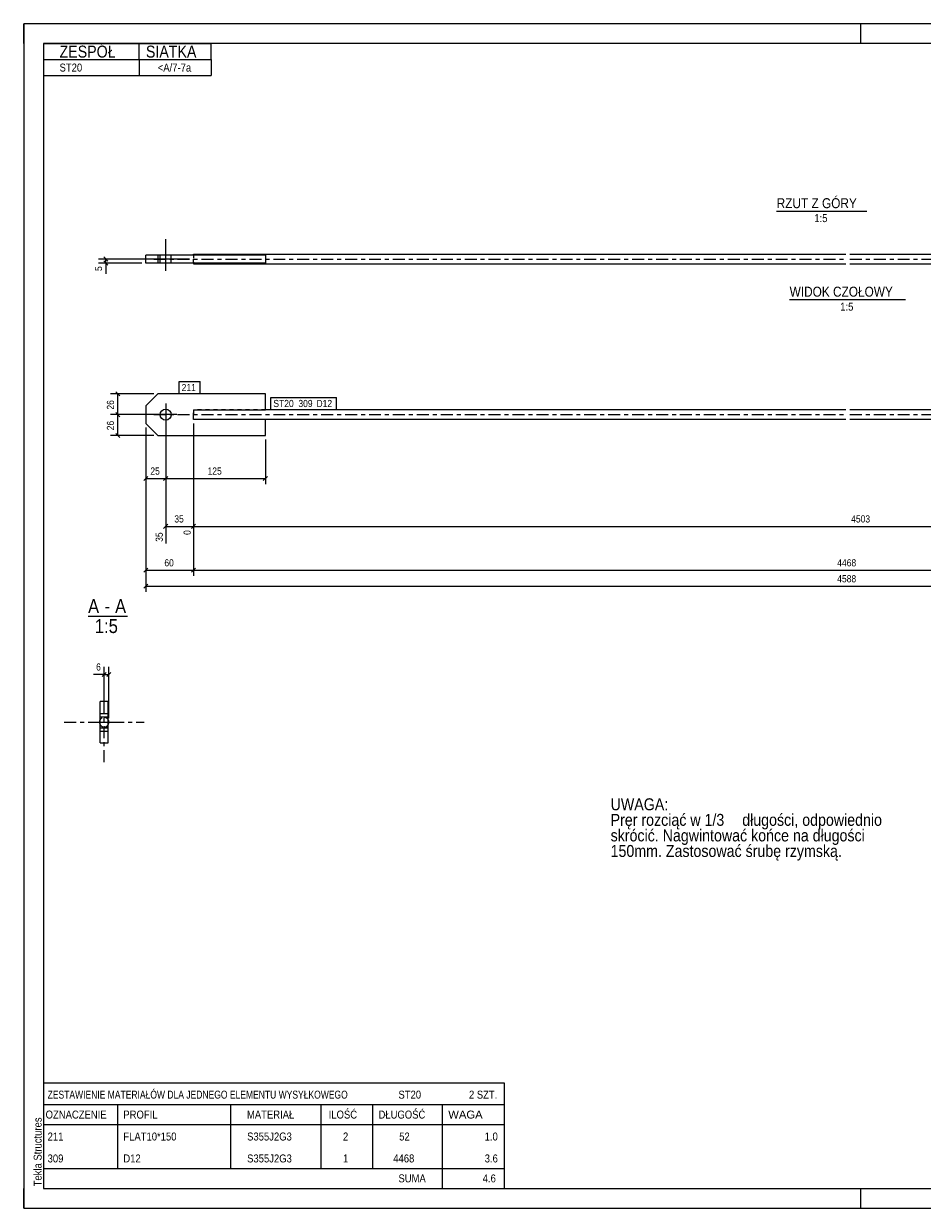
# Model space of a CAD drawing. Header units: millimetres. Extents: x 0 to 420, y 0 to 297.
# Tile 1 of 2: x 0 to 225, y 0 to 297. Entities that reach past the tile are written whole.
import ezdxf

# ---------------------------------------------------------------- set-up
doc = ezdxf.new("R2010")
doc.units = ezdxf.units.MM
for name, pattern in [('XKITLINE00', [0]), ('XKITLINE01', [4, 1, -1, 1, -1]), ('XKITLINE03', [6, 3, -1, 1, -1])]:
    doc.linetypes.add(name, pattern=pattern)
for name, color, linetype, lineweight in [('Arkusz rysunku', 3, 'Continuous', 0), ('Element', 2, 'Continuous', 0), ('Inny typ obiektu', 7, 'Continuous', 0), ('Tekst', 7, 'Continuous', 0), ('Wymiar', 4, 'Continuous', 0), ('Znak elementu', 2, 'Continuous', 0), ('Śruba', 3, 'Continuous', 0)]:
    doc.layers.add(name, color=color, linetype=linetype, lineweight=lineweight)
doc.styles.add('ARIAL', font='ARIAL.TTF')

msp = doc.modelspace()

# ---------------------------------------------------------------- linework, layer by layer
at = {"layer": 'Arkusz rysunku', "linetype": 'XKITLINE00', "lineweight": 0}
for p, q in [((420, 297), (0, 297)), ((0, 297), (0, 0)), ((0, 292), (0, 297)), ((5, 297), (0, 297)), ((210, 292), (210, 297)), ((415, 292), (5, 292)), ((5, 292), (5, 5)), ((0, 0), (0, 5)), ((5, 5), (415, 5)), ((210, 0), (210, 5)), ((0, 0), (420, 0))]:
    msp.add_line(p, q, dxfattribs=at)
at = {"layer": 'Element', "linetype": 'XKITLINE00', "lineweight": 0}
for p, q in [((30.62, 237), (30.62, 239)), ((33.62, 239), (30.62, 239)), ((60.62, 239), (33.62, 239)), ((33.62, 239), (33.62, 237)), ((42.62, 239.2), (206.22, 239.2)), ((42.62, 239), (42.62, 239.2)), ((60.62, 239), (60.62, 237)), ((207.22, 239.2), (370.82, 239.2)), ((33.62, 237), (30.62, 237)), ((60.62, 237), (33.62, 237)), ((42.62, 237), (42.62, 236.8)), ((42.62, 236.8), (206.22, 236.8)), ((207.22, 236.8), (370.82, 236.8)), ((33.62, 204.18), (30.62, 201.18)), ((60.62, 204.18), (33.62, 204.18)), ((60.62, 200.18), (60.62, 204.18)), ((30.62, 201.18), (30.62, 196.78)), ((42.62, 200.18), (42.62, 199.47)), ((42.62, 200.18), (60.62, 200.18)), ((42.62, 198.5), (42.62, 199.47)), ((206.22, 200.18), (60.62, 200.18)), ((352.82, 200.18), (207.22, 200.18)), ((30.62, 196.78), (33.62, 193.78)), ((42.62, 197.78), (42.62, 198.5)), ((60.62, 197.78), (42.62, 197.78)), ((206.22, 197.78), (60.62, 197.78)), ((60.62, 193.78), (60.62, 197.78)), ((352.82, 197.78), (207.22, 197.78)), ((33.62, 193.78), (60.62, 193.78)), ((19.19, 116.66), (19.18, 127.06)), ((21.18, 127.06), (19.18, 127.06)), ((21.18, 124.06), (21.18, 127.06)), ((19.18, 124.06), (21.18, 124.06)), ((21.19, 116.66), (21.18, 124.06)), ((19.19, 119.66), (21.19, 119.66)), ((19.19, 116.66), (21.19, 116.66))]:
    msp.add_line(p, q, dxfattribs=at)
at = {"layer": 'Element', "linetype": 'XKITLINE03', "lineweight": 0}
for p, q in [((32.62, 238), (206.22, 238)), ((207.22, 238), (380.82, 238)), ((32.62, 198.98), (206.22, 198.98)), ((207.22, 198.98), (380.82, 198.98)), ((20.19, 111.86), (20.19, 131.86)), ((10.19, 121.86), (30.19, 121.86))]:
    msp.add_line(p, q, dxfattribs=at)
at = {"layer": 'Element', "linetype": 'XKITLINE01', "lineweight": 0}
for p, q in [((42.62, 239.2), (42.62, 237)), ((42.62, 237), (42.62, 239)), ((42.62, 237), (42.62, 237.15)), ((60.62, 200.18), (42.62, 200.18)), ((42.62, 200.18), (42.62, 198.98)), ((42.62, 198.5), (42.62, 199.47)), ((42.62, 197.78), (42.62, 198.5)), ((60.62, 197.78), (42.62, 197.78)), ((21.18, 123.06), (19.18, 123.06)), ((21.18, 124.06), (21.18, 123.06)), ((21.19, 120.66), (19.19, 120.66))]:
    msp.add_line(p, q, dxfattribs=at)
at = {"layer": 'Element', "linetype": 'XKITLINE00', "lineweight": 0}
for start, end in [(154.2299, 205.7767), (334.2302, 25.7764)]:
    msp.add_arc((20.19, 121.86), 1.2, start, end, dxfattribs=at)
at = {"layer": 'Element', "linetype": 'XKITLINE01', "lineweight": 0}
for start, end in [(25.7764, 154.2299), (205.7767, 334.2302)]:
    msp.add_arc((20.19, 121.86), 1.2, start, end, dxfattribs=at)
at = {"layer": 'Inny typ obiektu', "linetype": 'XKITLINE00', "lineweight": 0}
for p, q in [((5, 292), (47, 292)), ((5, 292), (5, 288)), ((29, 288), (29, 292)), ((47, 288), (47, 292)), ((5, 288), (47, 288)), ((5, 288), (5, 284)), ((29, 288), (29, 284)), ((47, 288), (47, 284)), ((5, 284), (47, 284)), ((188.86, 250), (211.46, 250)), ((192.12, 227.81), (221.2, 227.81)), ((16.15, 148.48), (26.03, 148.48)), ((5, 31.5), (5, 26)), ((5, 31.5), (120.5, 31.5)), ((120.5, 31.5), (120.5, 26)), ((5, 26), (5, 21)), ((5, 26), (120.5, 26)), ((23.5, 26), (23.5, 21)), ((52, 21), (52, 26)), ((74.5, 26), (74.5, 21)), ((87.5, 26), (87.5, 21)), ((105, 26), (105, 21)), ((120.5, 26), (120.5, 21)), ((5, 21), (120.5, 21)), ((5, 21), (5, 15.5)), ((23.5, 21), (23.5, 15.5)), ((52, 15.5), (52, 21)), ((74.5, 21), (74.5, 15.5)), ((87.5, 21), (87.5, 15.5)), ((105, 21), (105, 15.5)), ((120.5, 21), (120.5, 15.5)), ((5, 15.5), (5, 10)), ((23.5, 15.5), (23.5, 10)), ((52, 10), (52, 15.5)), ((74.5, 15.5), (74.5, 10)), ((87.5, 15.5), (87.5, 10)), ((105, 15.5), (105, 10)), ((120.5, 15.5), (120.5, 10)), ((5, 10), (5, 5)), ((5, 10), (120.5, 10)), ((105, 10), (105, 5)), ((120.5, 10), (120.5, 5)), ((5, 5), (120.5, 5))]:
    msp.add_line(p, q, dxfattribs=at)
at = {"layer": 'Wymiar', "linetype": 'XKITLINE00', "lineweight": 0}
for p, q in [((41.62, 238), (18.76, 238)), ((20.11, 238.51), (21.13, 237.49)), ((20.62, 237), (20.62, 238)), ((29.62, 237), (18.76, 237)), ((20.11, 237.51), (21.13, 236.49)), ((20.62, 237), (20.62, 234.31)), ((20.62, 237), (20.62, 234.31)), ((32.62, 204.18), (21.76, 204.18)), ((23.11, 204.69), (24.13, 203.67)), ((23.62, 198.98), (23.62, 204.18)), ((23.11, 199.49), (24.13, 198.47)), ((23.11, 199.49), (24.13, 198.47)), ((34.62, 198.98), (21.76, 198.98)), ((34.62, 198.98), (21.76, 198.98)), ((23.62, 193.78), (23.62, 198.98)), ((35.62, 197.98), (35.62, 166.69)), ((35.62, 197.98), (35.62, 181.54)), ((35.62, 197.98), (35.62, 181.54)), ((42.62, 196.78), (42.62, 158.54)), ((42.62, 196.78), (42.62, 158.54)), ((42.62, 196.78), (42.62, 168.83)), ((42.62, 196.78), (42.62, 168.83)), ((32.62, 193.78), (21.76, 193.78)), ((23.11, 194.29), (24.13, 193.27)), ((30.62, 195.78), (30.62, 154.54)), ((30.62, 195.78), (30.62, 158.54)), ((30.62, 195.78), (30.62, 181.54)), ((60.62, 192.78), (60.62, 181.54)), ((31.13, 183.49), (30.11, 182.47)), ((30.62, 182.98), (35.62, 182.98)), ((36.13, 183.49), (35.11, 182.47)), ((36.13, 183.49), (35.11, 182.47)), ((35.62, 182.98), (60.62, 182.98)), ((61.13, 183.49), (60.11, 182.47)), ((36.13, 171.49), (35.11, 170.47)), ((35.62, 170.98), (42.62, 170.98)), ((43.13, 171.49), (42.11, 170.47)), ((43.13, 171.49), (42.16, 170.52)), ((42.62, 170.98), (377.82, 170.98)), ((31.13, 160.49), (30.11, 159.47)), ((43.13, 160.49), (42.11, 159.47)), ((43.13, 160.49), (42.11, 159.47)), ((30.62, 159.98), (42.62, 159.98)), ((42.62, 159.98), (370.82, 159.98)), ((31.13, 156.49), (30.11, 155.47)), ((30.62, 155.98), (382.82, 155.98)), ((20.19, 133.86), (17.5, 133.86)), ((20.19, 133.86), (17.5, 133.86)), ((20.69, 134.37), (19.68, 133.35)), ((20.19, 124.06), (20.19, 135.72)), ((20.19, 133.86), (21.39, 133.86)), ((21.89, 134.37), (20.88, 133.35)), ((21.39, 122.86), (21.39, 135.72))]:
    msp.add_line(p, q, dxfattribs=at)
at = {"layer": 'Znak elementu', "linetype": 'XKITLINE00', "lineweight": 0}
for p, q in [((39.02, 207.28), (44.23, 207.28)), ((39.02, 204.28), (39.02, 207.28)), ((44.23, 204.28), (44.23, 207.28)), ((39.02, 204.28), (44.23, 204.28)), ((62.02, 203.28), (78.45, 203.28)), ((62.02, 200.28), (62.02, 203.28)), ((78.45, 200.28), (78.45, 203.28)), ((62.02, 200.28), (78.45, 200.28))]:
    msp.add_line(p, q, dxfattribs=at)
at = {"layer": 'Śruba', "linetype": 'XKITLINE00', "lineweight": 0}
for p, q in [((35.62, 235), (35.62, 243)), ((34.22, 237), (34.22, 239)), ((37.02, 237), (37.02, 239)), ((35.62, 201.78), (35.62, 196.18)), ((38.42, 198.98), (32.82, 198.98)), ((17.19, 121.86), (25.19, 121.86)), ((19.18, 123.26), (21.18, 123.26)), ((19.19, 120.46), (21.19, 120.46))]:
    msp.add_line(p, q, dxfattribs=at)
msp.add_circle((35.62, 198.98), 1.4, dxfattribs=at)

# ---------------------------------------------------------------- texts
at = {"layer": 'Arkusz rysunku', "style": 'ARIAL', "width": 0.85}
msp.add_text('Tekla Structures', height=2, rotation=90, dxfattribs=at).set_placement((4.5, 5.5))
at = {"layer": 'Inny typ obiektu', "style": 'ARIAL'}
for s, height, width, p in [('ZESPÓŁ', 3, 0.85, (9, 288.5)), ('SIATKA', 3, 0.85, (30.66, 288.5)), ('ST20', 2, 0.85, (9, 285)), ('<A/7-7a', 2, 0.85, (33.63, 285)), ('RZUT Z GÓRY', 2.5, 0.85, (188.86, 250.75)), ('1:5', 2, 0.85, (198.31, 247.25)), ('WIDOK CZOŁOWY', 2.5, 0.85, (192.12, 228.56)), ('1:5', 2, 0.85, (204.81, 225.06)), ('A', 3.5, 0.85, (16.15, 149.23)), ('A', 3.5, 0.85, (22.92, 149.23)), ('-', 3.5, 0.85, (20.32, 149.23)), ('1:5', 3.5, 0.85, (17.85, 144.23)), ('ZESTAWIENIE MATERIAŁÓW DLA JEDNEGO ELEMENTU WYSYŁKOWEGO', 2, 0.765, (6, 27.5)), ('ST20', 2, 0.85, (94, 27.5)), ('2', 2, 0.85, (111.69, 27.5)), (' SZT.', 2, 0.85, (113, 27.5)), ('OZNACZENIE', 2, 0.85, (5.5, 22.5)), ('PROFIL', 2, 0.85, (25, 22.5)), ('MATERIAŁ', 2, 0.85, (56, 22.5)), ('ILOŚĆ', 2, 0.85, (76.5, 22.5)), ('DŁUGOŚĆ', 2, 0.85, (89, 22.5)), ('WAGA', 2, 1.008832, (106.5, 22.5)), ('211', 2, 0.85, (6, 17)), ('FLAT10*150', 2, 0.85, (25, 17)), ('S355J2G3', 2, 0.85, (56.04, 17)), ('2', 2, 0.85, (80.09, 17)), ('52', 2, 0.85, (94.19, 17)), ('1.0', 2, 0.85, (115.63, 17)), ('309', 2, 0.85, (6, 11.5)), ('D12', 2, 0.85, (25, 11.5)), ('S355J2G3', 2, 0.85, (56.04, 11.5)), ('1', 2, 0.85, (80.09, 11.5)), ('4468', 2, 0.85, (92.7, 11.5)), ('3.6', 2, 0.85, (115.63, 11.5)), ('SUMA', 2, 0.85, (94, 6.5)), ('4.6', 2, 0.85, (115.13, 6.5))]:
    msp.add_text(s, height=height, dxfattribs=dict(at, width=width)).set_placement(p)
at = {"layer": 'Tekst', "style": 'ARIAL', "width": 0.85}
for s, p in [('UWAGA:', (147.22, 99.79)), ('Pręr rozciąć w 1/3', (147.22, 95.89)), (' długości, odpowiednio', (179.24, 95.89)), ('skrócić. Nagwintować końce na długości ', (147.22, 91.99)), ('150mm. Zastosować śrubę rzymską.', (147.22, 88.09))]:
    msp.add_text(s, height=3, dxfattribs=at).set_placement(p)
at = {"layer": 'Wymiar', "style": 'ARIAL', "width": 0.85}
for s, p in [('5', (19.66, 234.99)), ('26', (22.66, 200.25)), ('26', (22.66, 195.05)), ('35', (34.9, 167.09)), ('0', (41.9, 168.83))]:
    msp.add_text(s, height=1.8, rotation=90.0002, dxfattribs=at).set_placement(p)
for s, p in [('25', (31.78, 183.94)), ('125', (46.12, 183.94)), ('35', (37.78, 171.94)), ('4503', (207.55, 171.94)), ('60', (35.28, 160.94)), ('4468', (204.05, 160.94)), ('4588', (204.05, 156.94)), ('6', (18.17, 134.82))]:
    msp.add_text(s, height=1.8, dxfattribs=at).set_placement(p)
at = {"layer": 'Znak elementu', "style": 'ARIAL', "width": 0.85}
for s, p in [('211', (39.62, 204.88)), ('ST20', (62.62, 200.88)), ('309', (68.9, 200.88)), ('D12', (73.44, 200.88))]:
    msp.add_text(s, height=1.8, dxfattribs=at).set_placement(p)

doc.saveas('drawing.dxf')
